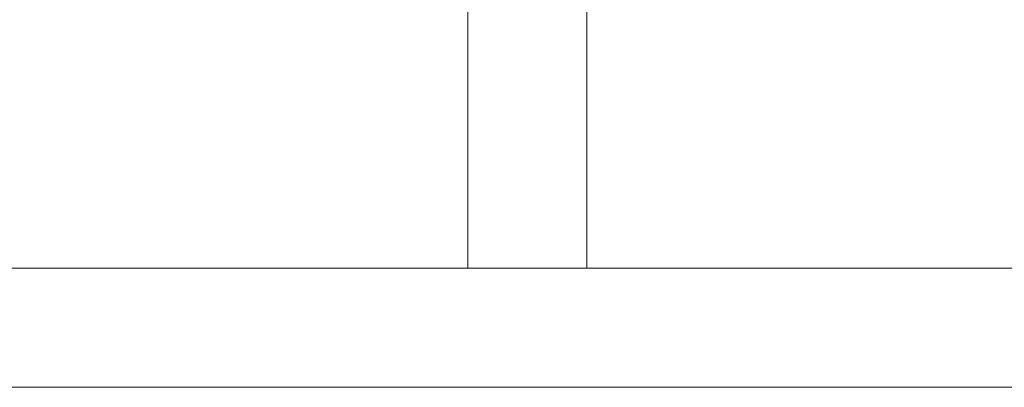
# Model space of a CAD drawing. Header units: inches. Extents: x -1441 to 3871, y -4351 to 2413.
# Tile 37 of 256: x -811 to -713, y -1196 to -1159. Entities that reach past the tile are written whole.
import ezdxf

# ---------------------------------------------------------------- set-up
doc = ezdxf.new("R2010")
doc.units = ezdxf.units.IN
doc.header["$MEASUREMENT"] = 0
doc.layers.add('at_Entity', color=7, linetype='Continuous')

msp = doc.modelspace()

# ---------------------------------------------------------------- linework, layer by layer
at = {"layer": 'at_Entity', "color": 7, "lineweight": 15}
for p, q in [((-766.51956, -1183.87959), (-766.51956, -905.77734)), ((-754.66502, -1183.87959), (-754.66502, -905.77734)), ((-608.62759, -1183.87959), (-898.58437, -1183.87959)), ((-762.70798, -1183.87959), (-648.84238, -1183.87959)), ((-898.58437, -1195.72936), (-632.75647, -1195.72936))]:
    msp.add_line(p, q, dxfattribs=at)

doc.saveas('drawing.dxf')
